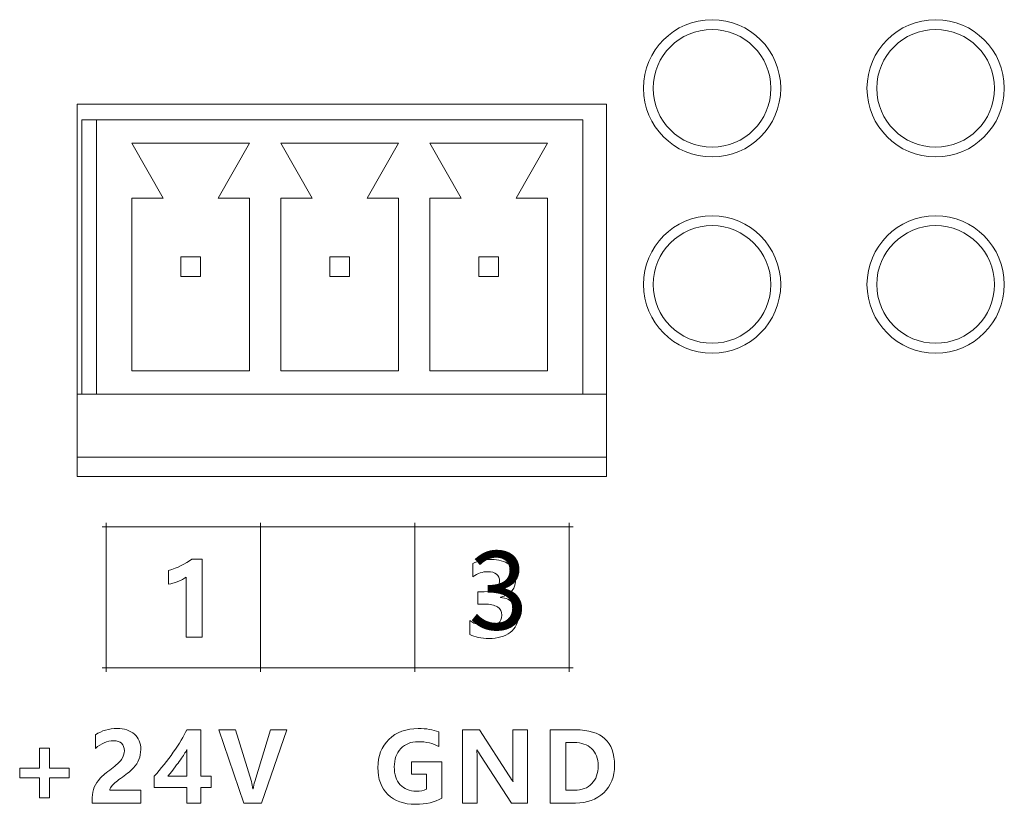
# Model space of a CAD drawing. Header units: millimetres. Extents: x -2390 to -1520, y 516 to 1788.
# Tile 15 of 33: x -2054 to -2029, y 955 to 975. Entities that reach past the tile are written whole.
import ezdxf

# ---------------------------------------------------------------- set-up
doc = ezdxf.new("R2010")
doc.units = ezdxf.units.MM
doc.layers.add('FORMAT', color=7, linetype='Continuous')

msp = doc.modelspace()

# ---------------------------------------------------------------- linework, layer by layer
at = {"color": 7, "linetype": 'ByBlock', "lineweight": 5}
for p, q in [((-2052.923, 973.065), (-2052.923, 963.565)), ((-2039.433, 973.065), (-2052.923, 973.065)), ((-2039.433, 963.565), (-2039.433, 973.065)), ((-2052.436, 972.665), (-2052.808, 972.665)), ((-2052.808, 972.665), (-2052.808, 965.665)), ((-2052.436, 965.665), (-2052.436, 972.665)), ((-2052.436, 972.665), (-2040.036, 972.665)), ((-2040.036, 972.665), (-2040.036, 965.665)), ((-2048.536, 972.065), (-2051.536, 972.065)), ((-2051.536, 972.065), (-2050.736, 970.665)), ((-2049.336, 970.665), (-2048.536, 972.065)), ((-2044.736, 972.065), (-2047.736, 972.065)), ((-2047.736, 972.065), (-2046.936, 970.665)), ((-2045.536, 970.665), (-2044.736, 972.065)), ((-2040.936, 972.065), (-2043.936, 972.065)), ((-2043.936, 972.065), (-2043.136, 970.665)), ((-2041.736, 970.665), (-2040.936, 972.065)), ((-2051.536, 970.665), (-2051.536, 966.265)), ((-2050.736, 970.665), (-2051.536, 970.665)), ((-2048.536, 970.665), (-2049.336, 970.665)), ((-2048.536, 966.265), (-2048.536, 970.665)), ((-2047.736, 970.665), (-2047.736, 966.265)), ((-2046.936, 970.665), (-2047.736, 970.665)), ((-2044.736, 970.665), (-2045.536, 970.665)), ((-2044.736, 966.265), (-2044.736, 970.665)), ((-2043.136, 970.665), (-2043.936, 970.665)), ((-2043.936, 970.665), (-2043.936, 966.265)), ((-2040.936, 970.665), (-2041.736, 970.665)), ((-2040.936, 966.265), (-2040.936, 970.665)), ((-2049.786, 969.165), (-2050.286, 969.165)), ((-2050.286, 969.165), (-2050.286, 968.665)), ((-2049.786, 968.665), (-2049.786, 969.165)), ((-2046.486, 969.165), (-2046.486, 968.665)), ((-2045.986, 969.165), (-2046.486, 969.165)), ((-2045.986, 968.665), (-2045.986, 969.165)), ((-2042.186, 969.165), (-2042.686, 969.165)), ((-2042.686, 969.165), (-2042.686, 968.665)), ((-2042.186, 968.665), (-2042.186, 969.165)), ((-2050.286, 968.665), (-2049.786, 968.665)), ((-2046.486, 968.665), (-2045.986, 968.665)), ((-2042.686, 968.665), (-2042.186, 968.665)), ((-2051.536, 966.265), (-2048.536, 966.265)), ((-2047.736, 966.265), (-2044.736, 966.265)), ((-2043.936, 966.265), (-2040.936, 966.265)), ((-2052.923, 965.665), (-2052.436, 965.665)), ((-2040.036, 965.665), (-2052.436, 965.665)), ((-2040.036, 965.665), (-2039.433, 965.665)), ((-2052.923, 964.065), (-2039.433, 964.065)), ((-2052.923, 963.565), (-2039.433, 963.565))]:
    msp.add_line(p, q, dxfattribs=at)
for centre, radius in [((-2036.743, 973.465), 1.75), ((-2031.043, 973.465), 1.75), ((-2036.743, 973.465), 1.5), ((-2031.043, 973.465), 1.5), ((-2036.743, 968.465), 1.75), ((-2031.043, 968.465), 1.75), ((-2036.743, 968.465), 1.5), ((-2031.043, 968.465), 1.5)]:
    msp.add_circle(centre, radius, dxfattribs=at)
at = {"layer": 'FORMAT', "color": 7, "linetype": 'ByBlock', "lineweight": 5}
for points, knots in [([(-2052.191, 958.592), (-2052.191, 958.592), (-2052.191, 958.692), (-2052.191, 958.692), (-2052.191, 958.692), (-2052.191, 958.692), (-2052.191, 962.286), (-2052.191, 962.286), (-2052.191, 962.286), (-2052.191, 962.286), (-2052.191, 962.386), (-2052.191, 962.386)], [0, 0, 0, 0, 0.25, 0.25, 0.25, 0.25, 0.5, 0.5, 0.5, 0.5, 1, 1, 1, 1]), ([(-2048.256, 958.592), (-2048.256, 958.592), (-2048.256, 958.692), (-2048.256, 958.692), (-2048.256, 958.692), (-2048.256, 958.692), (-2048.256, 962.286), (-2048.256, 962.286), (-2048.256, 962.286), (-2048.256, 962.286), (-2048.256, 962.386), (-2048.256, 962.386)], [0, 0, 0, 0, 0.25, 0.25, 0.25, 0.25, 0.5, 0.5, 0.5, 0.5, 1, 1, 1, 1]), ([(-2044.32, 958.592), (-2044.32, 958.592), (-2044.32, 958.692), (-2044.32, 958.692), (-2044.32, 958.692), (-2044.32, 958.692), (-2044.32, 962.286), (-2044.32, 962.286), (-2044.32, 962.286), (-2044.32, 962.286), (-2044.32, 962.386), (-2044.32, 962.386)], [0, 0, 0, 0, 0.25, 0.25, 0.25, 0.25, 0.5, 0.5, 0.5, 0.5, 1, 1, 1, 1]), ([(-2040.384, 958.592), (-2040.384, 958.592), (-2040.384, 958.692), (-2040.384, 958.692), (-2040.384, 958.692), (-2040.384, 958.692), (-2040.384, 962.286), (-2040.384, 962.286), (-2040.384, 962.286), (-2040.384, 962.286), (-2040.384, 962.386), (-2040.384, 962.386)], [0, 0, 0, 0, 0.25, 0.25, 0.25, 0.25, 0.5, 0.5, 0.5, 0.5, 1, 1, 1, 1]), ([(-2052.291, 962.286), (-2052.291, 962.286), (-2052.191, 962.286), (-2052.191, 962.286), (-2052.191, 962.286), (-2052.191, 962.286), (-2048.256, 962.286), (-2048.256, 962.286), (-2048.256, 962.286), (-2048.256, 962.286), (-2044.32, 962.286), (-2044.32, 962.286), (-2044.32, 962.286), (-2044.32, 962.286), (-2040.384, 962.286), (-2040.384, 962.286), (-2040.384, 962.286), (-2040.384, 962.286), (-2040.284, 962.286), (-2040.284, 962.286)], [0, 0, 0, 0, 0.166667, 0.166667, 0.166667, 0.166667, 0.333333, 0.333333, 0.333333, 0.333333, 0.5, 0.5, 0.5, 0.5, 0.666667, 0.666667, 0.666667, 0.666667, 1, 1, 1, 1]), ([(-2049.743, 961.465), (-2049.743, 961.465), (-2049.743, 959.474), (-2049.743, 959.474), (-2049.743, 959.474), (-2049.743, 959.474), (-2050.152, 959.474), (-2050.152, 959.474), (-2050.152, 959.474), (-2050.152, 959.474), (-2050.152, 961.007), (-2050.152, 961.007), (-2050.152, 961.007), (-2050.202, 960.964), (-2050.271, 960.924), (-2050.359, 960.89), (-2050.359, 960.89), (-2050.446, 960.855), (-2050.525, 960.833), (-2050.598, 960.825), (-2050.598, 960.825), (-2050.598, 960.825), (-2050.598, 961.173), (-2050.598, 961.173), (-2050.598, 961.173), (-2050.369, 961.24), (-2050.17, 961.338), (-2050.003, 961.465), (-2050.003, 961.465), (-2050.003, 961.465), (-2049.743, 961.465), (-2049.743, 961.465)], [0, 0, 0, 0, 0.111111, 0.111111, 0.111111, 0.111111, 0.222222, 0.222222, 0.222222, 0.222222, 0.333333, 0.333333, 0.333333, 0.333333, 0.444444, 0.444444, 0.444444, 0.444444, 0.555556, 0.555556, 0.555556, 0.555556, 0.666667, 0.666667, 0.666667, 0.666667, 0.777778, 0.777778, 0.777778, 0.777778, 1, 1, 1, 1]), ([(-2042.913, 959.898), (-2042.783, 959.801), (-2042.632, 959.752), (-2042.458, 959.752), (-2042.458, 959.752), (-2042.349, 959.752), (-2042.261, 959.777), (-2042.197, 959.825), (-2042.197, 959.825), (-2042.132, 959.874), (-2042.1, 959.943), (-2042.1, 960.033), (-2042.1, 960.033), (-2042.1, 960.125), (-2042.138, 960.196), (-2042.215, 960.244), (-2042.215, 960.244), (-2042.291, 960.293), (-2042.399, 960.317), (-2042.537, 960.317), (-2042.537, 960.317), (-2042.537, 960.317), (-2042.711, 960.317), (-2042.711, 960.317), (-2042.711, 960.317), (-2042.711, 960.317), (-2042.711, 960.63), (-2042.711, 960.63), (-2042.711, 960.63), (-2042.711, 960.63), (-2042.551, 960.63), (-2042.551, 960.63), (-2042.551, 960.63), (-2042.29, 960.63), (-2042.159, 960.718), (-2042.159, 960.894), (-2042.159, 960.894), (-2042.159, 961.06), (-2042.259, 961.143), (-2042.459, 961.143), (-2042.459, 961.143), (-2042.59, 961.143), (-2042.717, 961.1), (-2042.84, 961.015), (-2042.84, 961.015), (-2042.84, 961.015), (-2042.84, 961.351), (-2042.84, 961.351), (-2042.84, 961.351), (-2042.707, 961.42), (-2042.549, 961.455), (-2042.367, 961.455), (-2042.367, 961.455), (-2042.182, 961.455), (-2042.032, 961.412), (-2041.918, 961.327), (-2041.918, 961.327), (-2041.803, 961.242), (-2041.745, 961.124), (-2041.745, 960.973), (-2041.745, 960.973), (-2041.745, 960.718), (-2041.874, 960.558), (-2042.133, 960.493), (-2042.133, 960.493), (-2042.133, 960.493), (-2042.133, 960.487), (-2042.133, 960.487), (-2042.133, 960.487), (-2041.997, 960.472), (-2041.888, 960.422), (-2041.807, 960.338), (-2041.807, 960.338), (-2041.726, 960.253), (-2041.685, 960.151), (-2041.685, 960.03), (-2041.685, 960.03), (-2041.685, 959.845), (-2041.752, 959.7), (-2041.888, 959.596), (-2041.888, 959.596), (-2042.023, 959.492), (-2042.204, 959.441), (-2042.429, 959.441), (-2042.429, 959.441), (-2042.63, 959.441), (-2042.791, 959.474), (-2042.913, 959.54), (-2042.913, 959.54), (-2042.913, 959.54), (-2042.913, 959.898), (-2042.913, 959.898)], [0, 0, 0, 0, 0.041667, 0.041667, 0.041667, 0.041667, 0.083333, 0.083333, 0.083333, 0.083333, 0.125, 0.125, 0.125, 0.125, 0.166667, 0.166667, 0.166667, 0.166667, 0.208333, 0.208333, 0.208333, 0.208333, 0.25, 0.25, 0.25, 0.25, 0.291667, 0.291667, 0.291667, 0.291667, 0.333333, 0.333333, 0.333333, 0.333333, 0.375, 0.375, 0.375, 0.375, 0.416667, 0.416667, 0.416667, 0.416667, 0.458333, 0.458333, 0.458333, 0.458333, 0.5, 0.5, 0.5, 0.5, 0.541667, 0.541667, 0.541667, 0.541667, 0.583333, 0.583333, 0.583333, 0.583333, 0.625, 0.625, 0.625, 0.625, 0.666667, 0.666667, 0.666667, 0.666667, 0.708333, 0.708333, 0.708333, 0.708333, 0.75, 0.75, 0.75, 0.75, 0.791667, 0.791667, 0.791667, 0.791667, 0.833333, 0.833333, 0.833333, 0.833333, 0.875, 0.875, 0.875, 0.875, 0.916667, 0.916667, 0.916667, 0.916667, 1, 1, 1, 1]), ([(-2052.291, 958.692), (-2052.291, 958.692), (-2052.191, 958.692), (-2052.191, 958.692), (-2052.191, 958.692), (-2052.191, 958.692), (-2048.256, 958.692), (-2048.256, 958.692), (-2048.256, 958.692), (-2048.256, 958.692), (-2044.32, 958.692), (-2044.32, 958.692), (-2044.32, 958.692), (-2044.32, 958.692), (-2040.384, 958.692), (-2040.384, 958.692), (-2040.384, 958.692), (-2040.384, 958.692), (-2040.284, 958.692), (-2040.284, 958.692)], [0, 0, 0, 0, 0.166667, 0.166667, 0.166667, 0.166667, 0.333333, 0.333333, 0.333333, 0.333333, 0.5, 0.5, 0.5, 0.5, 0.666667, 0.666667, 0.666667, 0.666667, 1, 1, 1, 1]), ([(-2052.094, 955.569), (-2052.094, 955.569), (-2051.301, 955.569), (-2051.301, 955.569), (-2051.301, 955.569), (-2051.301, 955.569), (-2051.301, 955.245), (-2051.301, 955.245), (-2051.301, 955.245), (-2051.301, 955.245), (-2052.543, 955.245), (-2052.543, 955.245), (-2052.543, 955.245), (-2052.543, 955.245), (-2052.543, 955.383), (-2052.543, 955.383), (-2052.543, 955.383), (-2052.543, 955.48), (-2052.525, 955.569), (-2052.49, 955.65), (-2052.49, 955.65), (-2052.454, 955.73), (-2052.405, 955.805), (-2052.342, 955.875), (-2052.342, 955.875), (-2052.279, 955.944), (-2052.182, 956.025), (-2052.05, 956.119), (-2052.05, 956.119), (-2051.929, 956.209), (-2051.845, 956.289), (-2051.797, 956.358), (-2051.797, 956.358), (-2051.749, 956.428), (-2051.724, 956.502), (-2051.724, 956.579), (-2051.724, 956.579), (-2051.724, 956.747), (-2051.816, 956.831), (-2051.999, 956.831), (-2051.999, 956.831), (-2052.16, 956.831), (-2052.314, 956.767), (-2052.46, 956.639), (-2052.46, 956.639), (-2052.46, 956.639), (-2052.46, 956.986), (-2052.46, 956.986), (-2052.46, 956.986), (-2052.297, 957.091), (-2052.114, 957.144), (-2051.91, 957.144), (-2051.91, 957.144), (-2051.724, 957.144), (-2051.576, 957.096), (-2051.468, 957.001), (-2051.468, 957.001), (-2051.359, 956.906), (-2051.305, 956.774), (-2051.305, 956.607), (-2051.305, 956.607), (-2051.305, 956.514), (-2051.321, 956.43), (-2051.352, 956.355), (-2051.352, 956.355), (-2051.383, 956.279), (-2051.429, 956.209), (-2051.488, 956.143), (-2051.488, 956.143), (-2051.548, 956.077), (-2051.643, 955.998), (-2051.774, 955.905), (-2051.774, 955.905), (-2051.9, 955.815), (-2051.985, 955.746), (-2052.029, 955.697), (-2052.029, 955.697), (-2052.072, 955.648), (-2052.094, 955.605), (-2052.094, 955.569)], [0, 0, 0, 0, 0.047619, 0.047619, 0.047619, 0.047619, 0.095238, 0.095238, 0.095238, 0.095238, 0.142857, 0.142857, 0.142857, 0.142857, 0.190476, 0.190476, 0.190476, 0.190476, 0.238095, 0.238095, 0.238095, 0.238095, 0.285714, 0.285714, 0.285714, 0.285714, 0.333333, 0.333333, 0.333333, 0.333333, 0.380952, 0.380952, 0.380952, 0.380952, 0.428571, 0.428571, 0.428571, 0.428571, 0.47619, 0.47619, 0.47619, 0.47619, 0.52381, 0.52381, 0.52381, 0.52381, 0.571429, 0.571429, 0.571429, 0.571429, 0.619048, 0.619048, 0.619048, 0.619048, 0.666667, 0.666667, 0.666667, 0.666667, 0.714286, 0.714286, 0.714286, 0.714286, 0.761905, 0.761905, 0.761905, 0.761905, 0.809524, 0.809524, 0.809524, 0.809524, 0.857143, 0.857143, 0.857143, 0.857143, 0.904762, 0.904762, 0.904762, 0.904762, 1, 1, 1, 1]), ([(-2049.774, 957.112), (-2049.774, 957.112), (-2049.774, 955.926), (-2049.774, 955.926), (-2049.774, 955.926), (-2049.774, 955.926), (-2049.51, 955.926), (-2049.51, 955.926), (-2049.51, 955.926), (-2049.51, 955.926), (-2049.51, 955.643), (-2049.51, 955.643), (-2049.51, 955.643), (-2049.51, 955.643), (-2049.774, 955.643), (-2049.774, 955.643), (-2049.774, 955.643), (-2049.774, 955.643), (-2049.774, 955.245), (-2049.774, 955.245), (-2049.774, 955.245), (-2049.774, 955.245), (-2050.128, 955.245), (-2050.128, 955.245), (-2050.128, 955.245), (-2050.128, 955.245), (-2050.128, 955.643), (-2050.128, 955.643), (-2050.128, 955.643), (-2050.128, 955.643), (-2050.962, 955.643), (-2050.962, 955.643), (-2050.962, 955.643), (-2050.962, 955.643), (-2050.962, 955.928), (-2050.962, 955.928), (-2050.962, 955.928), (-2050.79, 956.121), (-2050.628, 956.325), (-2050.477, 956.541), (-2050.477, 956.541), (-2050.325, 956.756), (-2050.211, 956.947), (-2050.134, 957.112), (-2050.134, 957.112), (-2050.134, 957.112), (-2049.774, 957.112), (-2049.774, 957.112)], [0, 0, 0, 0, 0.076923, 0.076923, 0.076923, 0.076923, 0.153846, 0.153846, 0.153846, 0.153846, 0.230769, 0.230769, 0.230769, 0.230769, 0.307692, 0.307692, 0.307692, 0.307692, 0.384615, 0.384615, 0.384615, 0.384615, 0.461538, 0.461538, 0.461538, 0.461538, 0.538462, 0.538462, 0.538462, 0.538462, 0.615385, 0.615385, 0.615385, 0.615385, 0.692308, 0.692308, 0.692308, 0.692308, 0.769231, 0.769231, 0.769231, 0.769231, 0.846154, 0.846154, 0.846154, 0.846154, 1, 1, 1, 1]), ([(-2047.58, 957.112), (-2047.58, 957.112), (-2048.229, 955.245), (-2048.229, 955.245), (-2048.229, 955.245), (-2048.229, 955.245), (-2048.679, 955.245), (-2048.679, 955.245), (-2048.679, 955.245), (-2048.679, 955.245), (-2049.319, 957.112), (-2049.319, 957.112), (-2049.319, 957.112), (-2049.319, 957.112), (-2048.89, 957.112), (-2048.89, 957.112), (-2048.89, 957.112), (-2048.89, 957.112), (-2048.486, 955.792), (-2048.486, 955.792), (-2048.486, 955.792), (-2048.466, 955.727), (-2048.453, 955.665), (-2048.449, 955.608), (-2048.449, 955.608), (-2048.449, 955.608), (-2048.441, 955.608), (-2048.441, 955.608), (-2048.441, 955.608), (-2048.435, 955.667), (-2048.421, 955.73), (-2048.4, 955.797), (-2048.4, 955.797), (-2048.4, 955.797), (-2047.997, 957.112), (-2047.997, 957.112), (-2047.997, 957.112), (-2047.997, 957.112), (-2047.58, 957.112), (-2047.58, 957.112)], [0, 0, 0, 0, 0.090909, 0.090909, 0.090909, 0.090909, 0.181818, 0.181818, 0.181818, 0.181818, 0.272727, 0.272727, 0.272727, 0.272727, 0.363636, 0.363636, 0.363636, 0.363636, 0.454545, 0.454545, 0.454545, 0.454545, 0.545455, 0.545455, 0.545455, 0.545455, 0.636364, 0.636364, 0.636364, 0.636364, 0.727273, 0.727273, 0.727273, 0.727273, 0.818182, 0.818182, 0.818182, 0.818182, 1, 1, 1, 1]), ([(-2043.627, 955.37), (-2043.809, 955.265), (-2044.033, 955.212), (-2044.3, 955.212), (-2044.3, 955.212), (-2044.597, 955.212), (-2044.832, 955.296), (-2045.004, 955.463), (-2045.004, 955.463), (-2045.176, 955.63), (-2045.262, 955.859), (-2045.262, 956.149), (-2045.262, 956.149), (-2045.262, 956.443), (-2045.167, 956.683), (-2044.978, 956.867), (-2044.978, 956.867), (-2044.789, 957.051), (-2044.539, 957.144), (-2044.23, 957.144), (-2044.23, 957.144), (-2044.031, 957.144), (-2043.856, 957.116), (-2043.707, 957.059), (-2043.707, 957.059), (-2043.707, 957.059), (-2043.707, 956.682), (-2043.707, 956.682), (-2043.707, 956.682), (-2043.852, 956.766), (-2044.029, 956.809), (-2044.238, 956.809), (-2044.238, 956.809), (-2044.418, 956.809), (-2044.564, 956.75), (-2044.676, 956.632), (-2044.676, 956.632), (-2044.787, 956.515), (-2044.843, 956.36), (-2044.843, 956.168), (-2044.843, 956.168), (-2044.843, 955.973), (-2044.793, 955.82), (-2044.692, 955.711), (-2044.692, 955.711), (-2044.591, 955.602), (-2044.454, 955.547), (-2044.279, 955.547), (-2044.279, 955.547), (-2044.175, 955.547), (-2044.091, 955.563), (-2044.025, 955.596), (-2044.025, 955.596), (-2044.025, 955.596), (-2044.025, 955.979), (-2044.025, 955.979), (-2044.025, 955.979), (-2044.025, 955.979), (-2044.402, 955.979), (-2044.402, 955.979), (-2044.402, 955.979), (-2044.402, 955.979), (-2044.402, 956.299), (-2044.402, 956.299), (-2044.402, 956.299), (-2044.402, 956.299), (-2043.627, 956.299), (-2043.627, 956.299), (-2043.627, 956.299), (-2043.627, 956.299), (-2043.627, 955.37), (-2043.627, 955.37)], [0, 0, 0, 0, 0.052632, 0.052632, 0.052632, 0.052632, 0.105263, 0.105263, 0.105263, 0.105263, 0.157895, 0.157895, 0.157895, 0.157895, 0.210526, 0.210526, 0.210526, 0.210526, 0.263158, 0.263158, 0.263158, 0.263158, 0.315789, 0.315789, 0.315789, 0.315789, 0.368421, 0.368421, 0.368421, 0.368421, 0.421053, 0.421053, 0.421053, 0.421053, 0.473684, 0.473684, 0.473684, 0.473684, 0.526316, 0.526316, 0.526316, 0.526316, 0.578947, 0.578947, 0.578947, 0.578947, 0.631579, 0.631579, 0.631579, 0.631579, 0.684211, 0.684211, 0.684211, 0.684211, 0.736842, 0.736842, 0.736842, 0.736842, 0.789474, 0.789474, 0.789474, 0.789474, 0.842105, 0.842105, 0.842105, 0.842105, 0.894737, 0.894737, 0.894737, 0.894737, 1, 1, 1, 1]), ([(-2041.448, 955.245), (-2041.448, 955.245), (-2041.856, 955.245), (-2041.856, 955.245), (-2041.856, 955.245), (-2041.856, 955.245), (-2042.646, 956.453), (-2042.646, 956.453), (-2042.646, 956.453), (-2042.687, 956.516), (-2042.717, 956.566), (-2042.736, 956.605), (-2042.736, 956.605), (-2042.736, 956.605), (-2042.742, 956.605), (-2042.742, 956.605), (-2042.742, 956.605), (-2042.734, 956.54), (-2042.731, 956.441), (-2042.731, 956.307), (-2042.731, 956.307), (-2042.731, 956.307), (-2042.731, 955.245), (-2042.731, 955.245), (-2042.731, 955.245), (-2042.731, 955.245), (-2043.108, 955.245), (-2043.108, 955.245), (-2043.108, 955.245), (-2043.108, 955.245), (-2043.108, 957.112), (-2043.108, 957.112), (-2043.108, 957.112), (-2043.108, 957.112), (-2042.674, 957.112), (-2042.674, 957.112), (-2042.674, 957.112), (-2042.674, 957.112), (-2041.912, 955.938), (-2041.912, 955.938), (-2041.912, 955.938), (-2041.861, 955.86), (-2041.831, 955.811), (-2041.819, 955.79), (-2041.819, 955.79), (-2041.819, 955.79), (-2041.813, 955.79), (-2041.813, 955.79), (-2041.813, 955.79), (-2041.822, 955.835), (-2041.825, 955.921), (-2041.825, 956.048), (-2041.825, 956.048), (-2041.825, 956.048), (-2041.825, 957.112), (-2041.825, 957.112), (-2041.825, 957.112), (-2041.825, 957.112), (-2041.448, 957.112), (-2041.448, 957.112), (-2041.448, 957.112), (-2041.448, 957.112), (-2041.448, 955.245), (-2041.448, 955.245)], [0, 0, 0, 0, 0.058824, 0.058824, 0.058824, 0.058824, 0.117647, 0.117647, 0.117647, 0.117647, 0.176471, 0.176471, 0.176471, 0.176471, 0.235294, 0.235294, 0.235294, 0.235294, 0.294118, 0.294118, 0.294118, 0.294118, 0.352941, 0.352941, 0.352941, 0.352941, 0.411765, 0.411765, 0.411765, 0.411765, 0.470588, 0.470588, 0.470588, 0.470588, 0.529412, 0.529412, 0.529412, 0.529412, 0.588235, 0.588235, 0.588235, 0.588235, 0.647059, 0.647059, 0.647059, 0.647059, 0.705882, 0.705882, 0.705882, 0.705882, 0.764706, 0.764706, 0.764706, 0.764706, 0.823529, 0.823529, 0.823529, 0.823529, 0.882353, 0.882353, 0.882353, 0.882353, 1, 1, 1, 1]), ([(-2040.867, 955.245), (-2040.867, 955.245), (-2040.867, 957.112), (-2040.867, 957.112), (-2040.867, 957.112), (-2040.867, 957.112), (-2040.222, 957.112), (-2040.222, 957.112), (-2040.222, 957.112), (-2039.559, 957.112), (-2039.227, 956.809), (-2039.227, 956.202), (-2039.227, 956.202), (-2039.227, 955.913), (-2039.32, 955.682), (-2039.505, 955.507), (-2039.505, 955.507), (-2039.691, 955.332), (-2039.931, 955.245), (-2040.224, 955.245), (-2040.224, 955.245), (-2040.224, 955.245), (-2040.867, 955.245), (-2040.867, 955.245)], [0, 0, 0, 0, 0.142857, 0.142857, 0.142857, 0.142857, 0.285714, 0.285714, 0.285714, 0.285714, 0.428571, 0.428571, 0.428571, 0.428571, 0.571429, 0.571429, 0.571429, 0.571429, 0.714286, 0.714286, 0.714286, 0.714286, 1, 1, 1, 1]), ([(-2040.469, 956.787), (-2040.469, 956.787), (-2040.469, 955.57), (-2040.469, 955.57), (-2040.469, 955.57), (-2040.469, 955.57), (-2040.252, 955.57), (-2040.252, 955.57), (-2040.252, 955.57), (-2040.063, 955.57), (-2039.915, 955.627), (-2039.807, 955.739), (-2039.807, 955.739), (-2039.699, 955.852), (-2039.645, 956.004), (-2039.645, 956.196), (-2039.645, 956.196), (-2039.645, 956.382), (-2039.702, 956.527), (-2039.814, 956.631), (-2039.814, 956.631), (-2039.926, 956.735), (-2040.073, 956.787), (-2040.253, 956.787), (-2040.253, 956.787), (-2040.253, 956.787), (-2040.469, 956.787), (-2040.469, 956.787)], [0, 0, 0, 0, 0.125, 0.125, 0.125, 0.125, 0.25, 0.25, 0.25, 0.25, 0.375, 0.375, 0.375, 0.375, 0.5, 0.5, 0.5, 0.5, 0.625, 0.625, 0.625, 0.625, 0.75, 0.75, 0.75, 0.75, 1, 1, 1, 1]), ([(-2053.128, 955.883), (-2053.128, 955.883), (-2053.632, 955.883), (-2053.632, 955.883), (-2053.632, 955.883), (-2053.632, 955.883), (-2053.632, 955.378), (-2053.632, 955.378), (-2053.632, 955.378), (-2053.632, 955.378), (-2053.885, 955.378), (-2053.885, 955.378), (-2053.885, 955.378), (-2053.885, 955.378), (-2053.885, 955.883), (-2053.885, 955.883), (-2053.885, 955.883), (-2053.885, 955.883), (-2054.392, 955.883), (-2054.392, 955.883), (-2054.392, 955.883), (-2054.392, 955.883), (-2054.392, 956.137), (-2054.392, 956.137), (-2054.392, 956.137), (-2054.392, 956.137), (-2053.885, 956.137), (-2053.885, 956.137), (-2053.885, 956.137), (-2053.885, 956.137), (-2053.885, 956.643), (-2053.885, 956.643), (-2053.885, 956.643), (-2053.885, 956.643), (-2053.632, 956.643), (-2053.632, 956.643), (-2053.632, 956.643), (-2053.632, 956.643), (-2053.632, 956.137), (-2053.632, 956.137), (-2053.632, 956.137), (-2053.632, 956.137), (-2053.128, 956.137), (-2053.128, 956.137), (-2053.128, 956.137), (-2053.128, 956.137), (-2053.128, 955.883), (-2053.128, 955.883)], [0, 0, 0, 0, 0.076923, 0.076923, 0.076923, 0.076923, 0.153846, 0.153846, 0.153846, 0.153846, 0.230769, 0.230769, 0.230769, 0.230769, 0.307692, 0.307692, 0.307692, 0.307692, 0.384615, 0.384615, 0.384615, 0.384615, 0.461538, 0.461538, 0.461538, 0.461538, 0.538462, 0.538462, 0.538462, 0.538462, 0.615385, 0.615385, 0.615385, 0.615385, 0.692308, 0.692308, 0.692308, 0.692308, 0.769231, 0.769231, 0.769231, 0.769231, 0.846154, 0.846154, 0.846154, 0.846154, 1, 1, 1, 1]), ([(-2050.618, 955.926), (-2050.618, 955.926), (-2050.128, 955.926), (-2050.128, 955.926), (-2050.128, 955.926), (-2050.128, 955.926), (-2050.128, 956.611), (-2050.128, 956.611), (-2050.128, 956.611), (-2050.167, 956.539), (-2050.222, 956.451), (-2050.294, 956.348), (-2050.294, 956.348), (-2050.366, 956.245), (-2050.474, 956.104), (-2050.618, 955.926)], [0, 0, 0, 0, 0.2, 0.2, 0.2, 0.2, 0.4, 0.4, 0.4, 0.4, 0.6, 0.6, 0.6, 0.6, 1, 1, 1, 1])]:
    msp.add_open_spline(points, degree=3, knots=knots, dxfattribs=at)

# ---------------------------------------------------------------- texts
at = {"linetype": 'ByBlock', "lineweight": 5, "insert": (-2042.945, 961.666), "char_height": 2, "attachment_point": 1}
msp.add_mtext_dynamic_manual_height_columns('{\\fMicrosoft YaHei|b0|i0|c134|p34;3}', width=8.00379, gutter_width=17.5, heights=[0], dxfattribs=at)

doc.saveas('drawing.dxf')
